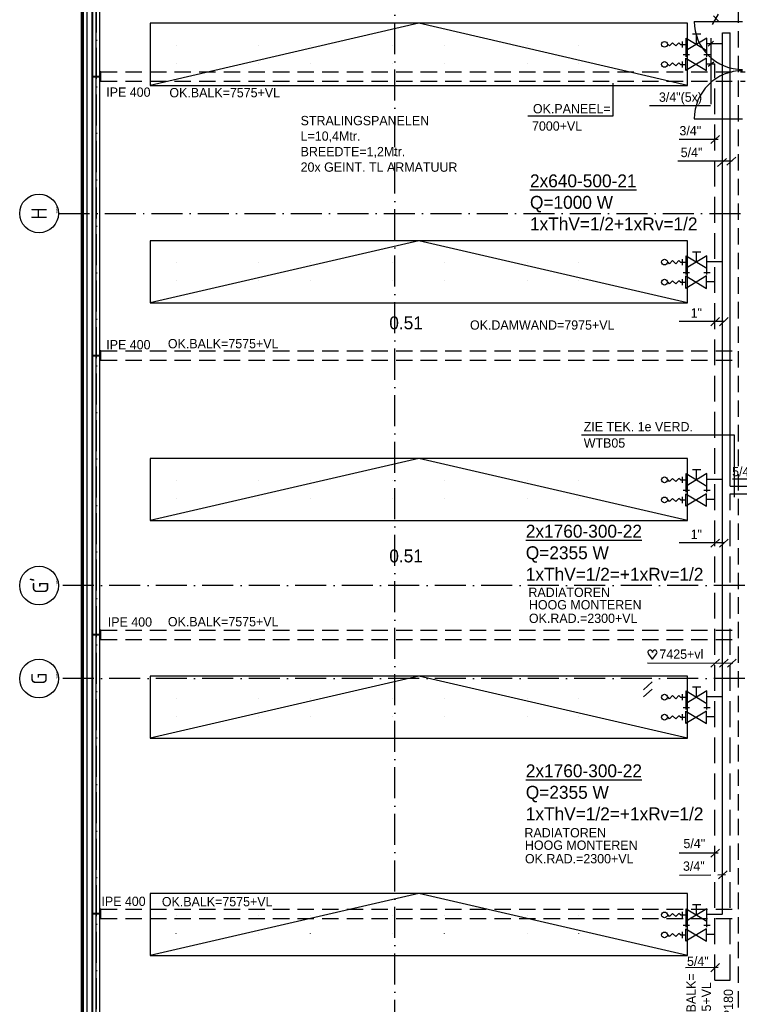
# Model space of a CAD drawing. Extents: x 25315 to 170951, y 867852 to 951952.
# Tile 29 of 119: x 53579 to 67510, y 913725 to 932777. Entities that reach past the tile are written whole.
import ezdxf
from ezdxf.enums import TextEntityAlignment as Align

# ---------------------------------------------------------------- set-up
doc = ezdxf.new("R2010")
doc.units = 0
doc.header["$LTSCALE"] = 100
for name, pattern in [('2322107', [2000, 1000, 1000]), ('2322108', [7, 5, -2]), ('DASHDOT', [9, 6, -1.5, 0, -1.5]), ('HIDDEN2', [4.7625, 3.175, -1.5875]), ('HIDDENINV', [3.75, 0, -1.25, 2.5])]:
    doc.linetypes.add(name, pattern=pattern)
doc.layers.get('0').update_dxf_attribs({"linetype": 'CONTINUOUS'})
for name, color, linetype in [('AL$7----_STRAMIEN', 1, 'DASHDOT'), ('ALN-----_BLOCKNAAM', 2, 'CONTINUOUS'), ('BOUW', 8, 'CONTINUOUS'), ('WI561---', 1, 'CONTINUOUS'), ('WL5233--', 4, 'CONTINUOUS'), ('WL561---', 4, 'CONTINUOUS'), ('WL561---_AANVOER', 4, 'CONTINUOUS'), ('WL561---_RETOUR', 4, 'CONTINUOUS'), ('WL570---', 3, 'CONTINUOUS'), ('WL570---_HARTLIJN', 7, 'CONTINUOUS'), ('WL570---_RETOUR', 3, 'CONTINUOUS')]:
    doc.layers.add(name, color=color, linetype=linetype)
doc.styles.add('BURO-018', font='BUROFONT.shx', dxfattribs={"height": 180})
doc.styles.add('BURO-025', font='BUROFONT.shx', dxfattribs={"height": 250})
doc.styles.get("Standard").update_dxf_attribs({"font": 'ISOCP'})

# ---------------------------------------------------------------- blocks, each defined once
blk = doc.blocks.new('INDUNIT')
at = {"color": 0, "linetype": 'CONTINUOUS'}
for p, q in [((-0.5, 1, 1), (-0.5, 1)), ((-0.5, 1, 1), (-0.5, 0, 1)), ((0.5, 1, 1), (-0.5, 1, 1)), ((0.5, 1), (-0.5, 1)), ((-0.5, 1), (-0.5, 0)), ((-0.5, 1), (0, 0)), ((0, 0), (0.5, 1)), ((0.5, 1, 1), (0.5, 1)), ((0.5, 0, 1), (0.5, 1, 1)), ((0.5, 0), (0.5, 1)), ((-0.5, 0, 1), (-0.5, 0)), ((-0.5, 0, 1), (0.5, 0, 1)), ((-0.5, 0), (0.5, 0)), ((0.5, 0, 1), (0.5, 0))]:
    blk.add_line(p, q, dxfattribs=at)
at = {"color": 0, "linetype": 'CONTINUOUS', "style": 'BURO-018', "flags": 1}
blk.add_attdef('CV_MATCODE', (0, 0), '', height=1.8, dxfattribs=at)
blk = doc.blocks.new('E001611600350$000')
at = {"color": 0, "linetype": 'HIDDENINV'}
for p, q in [((-8, -1.75), (-8, 1.75)), ((-8, 1.75), (8, 1.75)), ((8, 1.75), (8, -1.75)), ((8, -1.75), (-8, -1.75))]:
    blk.add_line(p, q, dxfattribs=at)
at = {"color": 0, "linetype": 'CONTINUOUS', "style": 'BURO-018'}
for tag, p in [('E_SGROEP', (4.5, 5)), ('E_SLET', (4.5, -3))]:
    blk.add_attdef(tag, text='', height=1.8, dxfattribs=at).set_placement(p, align=Align.MIDDLE)
blk = doc.blocks.new('1010')
at = {"layer": 'AL$7----_STRAMIEN', "color": 7, "linetype": 'CONTINUOUS'}
blk.add_circle((0, 750), 750, dxfattribs=at)
at = {"layer": 'ALN-----_BLOCKNAAM', "linetype": 'CONTINUOUS'}
blk.add_text('1010', height=100, dxfattribs=at).set_placement((0, 0))
blk = doc.blocks.new('LDV4123')
at = {"color": 0, "linetype": 'CONTINUOUS'}
for p, q in [((-0.25, -0.43), (-1.19, -2.06)), ((-1.56, -2.71), (-2.5, -4.33)), ((-5.44, -9.42), (-4.5, -7.79)), ((-6.75, -11.69), (-5.81, -10.07))]:
    blk.add_line(p, q, dxfattribs=at)
blk.add_lwpolyline([(-0.25, -0.43, 0, 1, 0), (-1.5, -2.6, 1, 1, 0)], format="xyseb", dxfattribs=at)
blk.add_circle((0, 0), 0.5, dxfattribs=at)
at = {"color": 0, "linetype": 'CONTINUOUS', "style": 'BURO-018'}
blk.add_attdef('LD_TEXT1', text='', height=1.8, dxfattribs=at).set_placement((-3.5, -6.06), align=Align.MIDDLE)
blk = doc.blocks.new('3048301')
at = {"color": 0, "linetype": 'CONTINUOUS'}
for p, q in [((-2.5, 1.5), (2.5, -1.5)), ((-2.5, -1.5), (-2.5, 1.5)), ((2.5, 1.5), (-2.5, -1.5)), ((2.5, -1.5), (2.5, 1.5))]:
    blk.add_line(p, q, dxfattribs=at)
at = {"color": 0, "linetype": 'CONTINUOUS', "style": 'BURO-018', "flags": 1}
blk.add_attdef('CV_MATCODE', (0, 0), '', height=1.8, dxfattribs=at)
blk = doc.blocks.new('3048301A')
at = {"color": 0, "linetype": 'CONTINUOUS'}
for p, q in [((-1, 2.5), (1, 2.5)), ((0, 0), (0, 2.5)), ((-2.5, 1.5), (2.5, -1.5)), ((-2.5, -3), (-2.5, 1.5)), ((2.5, 1.5), (-2.5, -1.5)), ((2.5, -3), (2.5, 1.5)), ((-3.25, -2.5), (-1.75, -2.5)), ((1.75, -2.5), (3.25, -2.5))]:
    blk.add_line(p, q, dxfattribs=at)
at = {"color": 0, "linetype": 'CONTINUOUS', "style": 'BURO-018', "flags": 1}
blk.add_attdef('CV_MATCODE', (0, 0), '', height=1.8, dxfattribs=at)
blk = doc.blocks.new('CVRINFO2')
at = {"color": 0, "linetype": 'CONTINUOUS', "style": 'BURO-025'}
for tag, p in [('CV_TEXT125', (0, 0)), ('CV_TEXT225', (0, -4.17)), ('CV_TEXT325', (0, -8.33)), ('CV_TEXT425', (0, -12.5))]:
    blk.add_attdef(tag, p, '', height=2.5, dxfattribs=at)
blk = doc.blocks.new('HART')
at = {"color": 1}
for q in [(-39.7, 52.4), (39.7, 52.4)]:
    blk.add_line((0, 0), q, dxfattribs=at)
for centre, start, end in [((-22.1, 65.7), 0, 217.18669), ((22.1, 65.7), 322.81331, 180)]:
    blk.add_arc(centre, 22.1, start, end, dxfattribs=at)

msp = doc.modelspace()

# ---------------------------------------------------------------- linework, layer by layer
at = {"layer": 'AL$7----_STRAMIEN', "color": 1}
for p, q in [((55063.6, 910027.3), (55063.6, 949018.6)), ((55063.6, 910027.3), (55063.6, 949018.6)), ((60838.6, 877205.8), (60838.6, 949020.5)), ((54329.2, 929027.5), (144123.6, 929027.5)), ((144123.6, 921827.5), (54329.2, 921827.5)), ((144123.6, 920027.5), (54329.2, 920027.5))]:
    msp.add_line(p, q, dxfattribs=at)
at = {"layer": 'BOUW'}
msp.add_line((54793.6, 946967.5), (54793.6, 912737.5), dxfattribs=at)
for points in [[(84222.6, 940718.7), (84363.6, 940718.7), (84363.6, 946967.5), (54768.6, 946967.5), (54768.6, 912737.5), (67303.6, 912741.7)], [(84222.6, 940758.7), (84323.6, 940758.7), (84323.6, 946927.5), (54808.6, 946927.5), (54808.6, 912777.6), (67303.6, 912781.7)], [(67423.6, 912557.5), (67423.6, 912853.5), (54884.6, 912853.5), (54884.6, 946872.5), (76443.6, 946872.5)], [(67523.6, 912557.5), (67523.6, 912953.5), (54984.6, 912953.5), (54984.6, 946772.5), (76443.6, 946772.5)], [(67523.6, 913028.5), (55059.6, 913028.5), (55059.6, 946710), (76443.6, 946710)], [(66638.4, 932744.7), (67572.4, 932744.7)], [(66638.4, 930859.7), (67572.4, 930859.7)]]:
    msp.add_lwpolyline(points, dxfattribs=at)
msp.add_lwpolyline([(67523.6, 912966), (54997.1, 912966), (54997.1, 946772.5), (76443.6, 946772.5), (76443.6, 946647.5), (55122.1, 946647.5), (55122.1, 913091), (67523.6, 913091)], close=True, dxfattribs=at)
for points in [[(55124.6, 931673.5, -0.4142136), (55139.6, 931658.5), (55139.6, 931586.5), (55149.1, 931586.5), (55149.1, 931766.5), (55139.6, 931766.5), (55139.6, 931694.5, -0.4142136), (55124.6, 931679.5), (55002.6, 931679.5, -0.4142136), (54987.6, 931694.5), (54987.6, 931766.5), (54978.1, 931766.5), (54978.1, 931586.5), (54987.6, 931586.5), (54987.6, 931658.5, -0.4142136), (55002.6, 931673.5)], [(55124.6, 926273.5, -0.4142136), (55139.6, 926258.5), (55139.6, 926186.5), (55149.1, 926186.5), (55149.1, 926366.5), (55139.6, 926366.5), (55139.6, 926294.5, -0.4142136), (55124.6, 926279.5), (55002.6, 926279.5, -0.4142136), (54987.6, 926294.5), (54987.6, 926366.5), (54978.1, 926366.5), (54978.1, 926186.5), (54987.6, 926186.5), (54987.6, 926258.5, -0.4142136), (55002.6, 926273.5)], [(55124.6, 920873.5, -0.4142136), (55139.6, 920858.5), (55139.6, 920786.5), (55149.1, 920786.5), (55149.1, 920966.5), (55139.6, 920966.5), (55139.6, 920894.5, -0.4142136), (55124.6, 920879.5), (55002.6, 920879.5, -0.4142136), (54987.6, 920894.5), (54987.6, 920966.5), (54978.1, 920966.5), (54978.1, 920786.5), (54987.6, 920786.5), (54987.6, 920858.5, -0.4142136), (55002.6, 920873.5)], [(55124.6, 915473.5, -0.4142136), (55139.6, 915458.5), (55139.6, 915386.5), (55149.1, 915386.5), (55149.1, 915566.5), (55139.6, 915566.5), (55139.6, 915494.5, -0.4142136), (55124.6, 915479.5), (55002.6, 915479.5, -0.4142136), (54987.6, 915494.5), (54987.6, 915566.5), (54978.1, 915566.5), (54978.1, 915386.5), (54987.6, 915386.5), (54987.6, 915458.5, -0.4142136), (55002.6, 915473.5)]]:
    msp.add_lwpolyline(points, format="xyb", close=True, dxfattribs=at)
for centre, start, end in [((67569, 932745.3), 180.03613, 270.20977), ((67569, 930859.1), 89.79023, 179.96387)]:
    msp.add_arc(centre, 930.6, start, end, dxfattribs=at)
at = {"layer": 'WL561---', "color": 1}
for p, q in [((66958.5, 932417.2), (66958.5, 931141.9)), ((66903.9, 932262.2), (67010.5, 932359.5)), ((66908.6, 931877.9), (67015.1, 931961.3)), ((65770.6, 931116.8), (66950.1, 931116.8)), ((66958.4, 930381.2), (67127, 930537.6)), ((66344.6, 930467.2), (67102.9, 930467.2)), ((66320.5, 930046.1), (67371.4, 930046.1)), ((67090.8, 929936.1), (67259.4, 930092.5)), ((67271.4, 929960.1), (67439.9, 930116.6)), ((66344.6, 926942.1), (67223, 926942.1)), ((66958.4, 926856.1), (67127, 927012.5)), ((67127, 926856.1), (67295.5, 927012.5)), ((67417.8, 924737.8), (64457.1, 924737.8)), ((67417.8, 923538.2), (67417.8, 924737.8)), ((67377.2, 923892.1), (67660.4, 923892.2)), ((66958.4, 922571.8), (67127, 922728.2)), ((67127, 922571.8), (67295.5, 922728.2)), ((66344.6, 922657.7), (67223, 922657.7)), ((65732.7, 920329.6), (67385.1, 920324.1)), ((66958.4, 920245.9), (67127, 920402.3)), ((67127, 920245.9), (67295.5, 920402.3)), ((67281.6, 920245.9), (67450.2, 920402.3)), ((65656.9, 919811.8), (65822.4, 919963.4)), ((65656.9, 919673.9), (65822.4, 919825.6)), ((66344.4, 916658.9), (67102.7, 916658.9)), ((66958.2, 916573), (67126.8, 916729.4)), ((66351.8, 916226.4), (66957.7, 916231.6)), ((67095.7, 916232.8), (67242.2, 916234.1)), ((67106, 916150.8), (67274.5, 916307.2)), ((66957.9, 914355.3), (67126.4, 914511.7)), ((66466.6, 914437.5), (67102.4, 914441.2))]:
    msp.add_line(p, q, dxfattribs=at)
at = {"layer": 'WL561---'}
for p, q in [((66160.2, 932269.7), (66130.4, 932299.5)), ((66160.2, 932269.7), (66219.7, 932329.2)), ((66279.5, 932269.5), (66219.7, 932329.2)), ((66279.5, 932269.5), (66339.2, 932329.2)), ((66369, 932299.5), (66339.2, 932329.2)), ((66411.2, 932239.9), (66411.2, 932357.7)), ((66160.2, 931881.5), (66130.4, 931911.2)), ((66160.2, 931881.5), (66219.7, 931941)), ((66279.5, 931881.3), (66219.7, 931941)), ((66279.5, 931881.3), (66339.2, 931941)), ((66369, 931911.2), (66339.2, 931941)), ((66411.2, 931851.7), (66411.2, 931969.4)), ((66160.2, 928055.6), (66130.4, 928085.4)), ((66160.2, 928055.6), (66219.7, 928115.1)), ((66279.5, 928055.4), (66219.7, 928115.1)), ((66279.5, 928055.4), (66339.2, 928115.1)), ((66369, 928085.4), (66339.2, 928115.1)), ((66411.2, 928025.8), (66411.2, 928143.5)), ((66160.2, 927667.4), (66130.4, 927697.1)), ((66160.2, 927667.4), (66219.7, 927726.9)), ((66279.5, 927667.2), (66219.7, 927726.9)), ((66279.5, 927667.2), (66339.2, 927726.9)), ((66369, 927697.1), (66339.2, 927726.9)), ((66411.2, 927637.5), (66411.2, 927755.3)), ((66160.2, 923842.5), (66130.4, 923872.2)), ((66160.2, 923842.5), (66219.7, 923902)), ((66279.5, 923842.2), (66219.7, 923902)), ((66279.5, 923842.2), (66339.2, 923902)), ((66369, 923872.2), (66339.2, 923902)), ((66411.2, 923812.6), (66411.2, 923930.4)), ((66160.2, 923454.2), (66130.4, 923484)), ((66160.2, 923454.2), (66219.7, 923513.8)), ((66279.5, 923454), (66219.7, 923513.8)), ((66279.5, 923454), (66339.2, 923513.8)), ((66369, 923484), (66339.2, 923513.8)), ((66411.2, 923424.4), (66411.2, 923542.2)), ((66160.2, 919637.8), (66130.4, 919667.5)), ((66160.2, 919637.8), (66219.7, 919697.3)), ((66279.5, 919637.6), (66219.7, 919697.3)), ((66279.5, 919637.6), (66339.2, 919697.3)), ((66369, 919667.5), (66339.2, 919697.3)), ((66411.2, 919607.9), (66411.2, 919725.7)), ((66160.2, 919249.6), (66130.4, 919279.3)), ((66160.2, 919249.6), (66219.7, 919309.1)), ((66279.5, 919249.3), (66219.7, 919309.1)), ((66279.5, 919249.3), (66339.2, 919309.1)), ((66369, 919279.3), (66339.2, 919309.1)), ((66411.2, 919219.7), (66411.2, 919337.5)), ((66160.2, 915424.3), (66130.4, 915454.1)), ((66160.2, 915424.3), (66219.7, 915483.9)), ((66279.5, 915424.1), (66219.7, 915483.9)), ((66279.5, 915424.1), (66339.2, 915483.9)), ((66369, 915454.1), (66339.2, 915483.9)), ((66411.2, 915394.5), (66411.2, 915512.3)), ((66160.2, 915036.1), (66219.7, 915095.7)), ((66279.5, 915035.9), (66219.7, 915095.7)), ((66279.5, 915035.9), (66339.2, 915095.7)), ((66369, 915065.9), (66339.2, 915095.7)), ((66411.2, 915006.3), (66411.2, 915124.1)), ((66160.2, 915036.1), (66130.4, 915065.9))]:
    msp.add_line(p, q, dxfattribs=at)
at = {"layer": 'WL561---', "color": 1}
for centre in [(66060.9, 932300.2), (66060.9, 931912), (66060.9, 928086.1), (66060.9, 927697.9), (66060.9, 923873), (66060.9, 923484.8), (66060.9, 919668.3), (66060.9, 919280.1), (66060.9, 915454.8), (66060.9, 915066.6)]:
    msp.add_circle(centre, 55.7, dxfattribs=at)
at = {"layer": 'WL561---_AANVOER', "linetype": '2322107'}
for p, q in [((67183.1, 915474.3), (67183.1, 932520.3)), ((67333.1, 923753.6), (67333.1, 932520.3)), ((66881.8, 932313.8), (67183.1, 932313.8)), ((66881.8, 928099.7), (67183.1, 928099.7)), ((66881.8, 923886.6), (67183.1, 923886.6)), ((67333.1, 923753.6), (67733.3, 923753.6)), ((66881.8, 919681.9), (67183.1, 919681.9)), ((66881.8, 915468.4), (67183.1, 915468.4))]:
    msp.add_line(p, q, dxfattribs=at)
at = {"layer": 'WL561---_AANVOER'}
msp.add_line((67183.1, 932520.3), (67333.1, 932520.3), dxfattribs=at)
at = {"layer": 'WL561---_RETOUR', "linetype": '2322108'}
for p, q in [((66117.3, 932299.5), (66130.4, 932299.5)), ((66369, 932299.5), (66476.2, 932299.5)), ((66117.3, 931911.2), (66130.4, 931911.2)), ((66369, 931911.2), (66476.2, 931911.2)), ((66872.6, 931924.4), (67037.4, 931924.4)), ((67037.4, 928147.8), (67037.4, 931924.4)), ((66117.3, 928085.4), (66130.4, 928085.4)), ((66369, 928085.4), (66476.2, 928085.4)), ((67037.4, 914188.7), (67037.4, 928033.7)), ((66117.3, 927697.1), (66130.4, 927697.1)), ((66369, 927697.1), (66476.2, 927697.1)), ((66872.6, 927710.3), (67037.4, 927710.3)), ((66117.3, 923872.2), (66130.4, 923872.2)), ((66369, 923872.2), (66476.2, 923872.2)), ((66117.3, 923484), (66130.4, 923484)), ((66369, 923484), (66476.2, 923484)), ((66872.6, 923497.1), (67037.4, 923497.1)), ((67333.1, 914188.7), (67333.1, 923603.6)), ((67333.1, 923603.6), (67737.6, 923603.6)), ((66117.3, 919667.5), (66130.4, 919667.5)), ((66369, 919667.5), (66476.2, 919667.5)), ((66117.3, 919279.3), (66130.4, 919279.3)), ((66369, 919279.3), (66476.2, 919279.3)), ((66872.6, 919292.5), (67037.4, 919292.5)), ((66117.3, 915454.1), (66130.4, 915454.1)), ((66369, 915454.1), (66476.2, 915454.1)), ((66872.6, 915079), (67037.4, 915079)), ((66117.3, 915065.9), (66130.4, 915065.9)), ((66369, 915065.9), (66476.2, 915065.9)), ((67037.4, 914188.7), (67333.1, 914188.7))]:
    msp.add_line(p, q, dxfattribs=at)
at = {"layer": 'WL570---', "color": 1}
for p, q in [((65069.8, 930914), (65069.8, 931546.7)), ((63417, 930914), (65069.8, 930914))]:
    msp.add_line(p, q, dxfattribs=at)
at = {"layer": 'WL570---_HARTLIJN', "color": 1, "linetype": 'CONTINUOUS'}
msp.add_line((67012.6, 932852.5), (67111.8, 932741), dxfattribs=at)
at = {"layer": 'WL570---_RETOUR', "color": 2, "linetype": 'HIDDEN2'}
for p, q in [((67492, 913186.8), (67492, 934082.7)), ((55149.1, 931766.5), (67623.6, 931766.5)), ((55149.1, 931586.5), (67623.6, 931586.5)), ((55149.1, 926366.5), (67492, 926366.5)), ((55149.1, 926186.5), (67492, 926186.5)), ((55149.1, 920966.5), (67492, 920966.5)), ((55149.1, 920786.5), (67492, 920786.5)), ((55149.1, 915566.5), (67492, 915566.5)), ((55149.1, 915386.5), (67492, 915386.5))]:
    msp.add_line(p, q, dxfattribs=at)

# ---------------------------------------------------------------- block references
at = {"layer": 'AL$7----_STRAMIEN'}
ref = msp.add_blockref('1010', (54329.2, 929027.5), dxfattribs=dict(at, xscale=0.5, yscale=0.5, zscale=0.5, rotation=90))
ref.add_attrib('STR-NAAM', 'H', dxfattribs={"color": 3, "linetype": 'CONTINUOUS', "height": 300, "rotation": 90}).set_placement((53954.2, 929027.5), align=Align.MIDDLE)
ref = msp.add_blockref('1010', (54329.2, 929027.5), dxfattribs=dict(at, xscale=0.5, yscale=0.5, zscale=0.5, rotation=90))
ref.add_attrib('STR-NAAM', 'H', dxfattribs={"color": 3, "linetype": 'CONTINUOUS', "height": 300, "rotation": 90}).set_placement((53954.2, 929027.5), align=Align.MIDDLE)
ref = msp.add_blockref('1010', (54329.2, 921827.5), dxfattribs=dict(at, xscale=0.5, yscale=0.5, zscale=0.5, rotation=90))
ref.add_attrib('STR-NAAM', "G'", dxfattribs={"color": 3, "linetype": 'CONTINUOUS', "height": 300, "rotation": 90}).set_placement((53954.2, 921827.5), align=Align.MIDDLE)
ref = msp.add_blockref('1010', (54329.2, 921827.5), dxfattribs=dict(at, xscale=0.5, yscale=0.5, zscale=0.5, rotation=90))
ref.add_attrib('STR-NAAM', "G'", dxfattribs={"color": 3, "linetype": 'CONTINUOUS', "height": 300, "rotation": 90}).set_placement((53954.2, 921827.5), align=Align.MIDDLE)
ref = msp.add_blockref('1010', (54329.2, 920027.5), dxfattribs=dict(at, xscale=0.5, yscale=0.5, zscale=0.5, rotation=90))
ref.add_attrib('STR-NAAM', 'G', dxfattribs={"color": 3, "linetype": 'CONTINUOUS', "height": 300, "rotation": 90}).set_placement((53954.2, 920027.5), align=Align.MIDDLE)
ref = msp.add_blockref('1010', (54329.2, 920027.5), dxfattribs=dict(at, xscale=0.5, yscale=0.5, zscale=0.5, rotation=90))
ref.add_attrib('STR-NAAM', 'G', dxfattribs={"color": 3, "linetype": 'CONTINUOUS', "height": 300, "rotation": 90}).set_placement((53954.2, 920027.5), align=Align.MIDDLE)
at = {"layer": 'WI561---'}
ref = msp.add_blockref('CVRINFO2', (63457.6, 929533.7, 120), dxfattribs=dict(at, xscale=100, yscale=100, zscale=100))
ref.add_attrib('CV_TEXT125', '%%u2x640-500-21', (63457.6, 929533.7, 120), dxfattribs={"layer": '0', "color": 2, "linetype": 'CONTINUOUS', "height": 250, "style": 'BURO-025'})
ref.add_attrib('CV_TEXT225', 'Q=1000 W', (63457.6, 929117.1, 120), dxfattribs={"layer": '0', "color": 2, "linetype": 'CONTINUOUS', "height": 250, "style": 'BURO-025'})
ref.add_attrib('CV_TEXT325', '1xThV=1/2+1xRv=1/2', (63457.6, 928700.4, 120), dxfattribs={"layer": '0', "color": 2, "linetype": 'CONTINUOUS', "height": 250, "style": 'BURO-025'})
ref = msp.add_blockref('CVRINFO2', (63376.9, 922753.9), dxfattribs=dict(at, xscale=100, yscale=100, zscale=100))
ref.add_attrib('CV_TEXT125', '%%u2x1760-300-22', (63376.9, 922753.9), dxfattribs={"layer": '0', "color": 2, "linetype": 'CONTINUOUS', "height": 250, "style": 'BURO-025'})
ref.add_attrib('CV_TEXT225', 'Q=2355 W', (63376.9, 922337.2), dxfattribs={"layer": '0', "color": 2, "linetype": 'CONTINUOUS', "height": 250, "style": 'BURO-025'})
ref.add_attrib('CV_TEXT325', '1xThV=1/2=+1xRv=1/2', (63376.9, 921920.6), dxfattribs={"layer": '0', "color": 2, "linetype": 'CONTINUOUS', "height": 250, "style": 'BURO-025'})
ref = msp.add_blockref('CVRINFO2', (63376.9, 918118.2), dxfattribs=dict(at, xscale=100, yscale=100, zscale=100))
ref.add_attrib('CV_TEXT125', '%%u2x1760-300-22', (63376.9, 918118.2), dxfattribs={"layer": '0', "color": 2, "linetype": 'CONTINUOUS', "height": 250, "style": 'BURO-025'})
ref.add_attrib('CV_TEXT225', 'Q=2355 W', (63376.9, 917701.5), dxfattribs={"layer": '0', "color": 2, "linetype": 'CONTINUOUS', "height": 250, "style": 'BURO-025'})
ref.add_attrib('CV_TEXT325', '1xThV=1/2=+1xRv=1/2', (63376.9, 917284.9), dxfattribs={"layer": '0', "color": 2, "linetype": 'CONTINUOUS', "height": 250, "style": 'BURO-025'})
at = {"layer": 'WL5233--', "color": 2}
ref = msp.add_blockref('LDV4123', (67811.4, 934105.4), dxfattribs=dict(at, xscale=121.5, yscale=121.5, zscale=121.5))
ref.add_attrib('LD_TEXT1', 'o', dxfattribs={"layer": '0', "color": 1, "linetype": 'CONTINUOUS', "height": 145.8, "style": 'BURO-018'}).set_placement((67386.2, 933368.9), align=Align.MIDDLE)
at = {"layer": 'WL561---', "color": 3, "xscale": 10400, "yscale": 1200, "zscale": 1200, "rotation": 180}
for p in [(61305.9, 932706.6), (61305.9, 928496.6), (61305.9, 924286.6), (61305.9, 920076.6), (61305.9, 915866.6)]:
    msp.add_blockref('INDUNIT', p, dxfattribs=at)
at = {"layer": 'WL561---', "color": 8, "xscale": 100, "yscale": 100, "zscale": 100}
for p in [(57405.9, 932106.6), (60005.9, 932106.6), (62605.9, 932106.6), (65205.9, 932106.6), (57405.9, 927896.6), (60005.9, 927896.6), (62605.9, 927896.6), (65205.9, 927896.6), (57405.9, 923686.6), (60005.9, 923686.6), (62605.9, 923686.6), (65205.9, 923686.6), (57405.9, 919476.6), (60005.9, 919476.6), (62605.9, 919476.6), (65205.9, 919476.6), (57405.9, 915266.6), (60005.9, 915266.6), (62605.9, 915266.6), (65205.9, 915266.6)]:
    msp.add_blockref('E001611600350$000', p, dxfattribs=at)
at = {"layer": 'WL561---_AANVOER', "color": 2, "xscale": 80, "yscale": 80, "zscale": 80, "rotation": 9.211031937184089e-10}
for p in [(66684.1, 932300.2), (66684.1, 928086.1), (66684.1, 923872.9), (66684.1, 919668.2), (66684.1, 915454.8)]:
    msp.add_blockref('3048301A', p, dxfattribs=at)
at = {"layer": 'WL561---_RETOUR', "color": 2, "xscale": 80, "yscale": 80, "zscale": 80, "rotation": 2.41326958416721e-10}
for p in [(66676.8, 931911.9), (66676.8, 927697.8), (66676.8, 923484.6), (66676.8, 919280), (66676.8, 915066.5)]:
    msp.add_blockref('3048301', p, dxfattribs=at)
at = {"layer": 'WL570---', "color": 1, "xscale": 2, "yscale": 2, "zscale": 2}
msp.add_blockref('HART', (65828.4, 920403.6), dxfattribs=at)

# ---------------------------------------------------------------- texts
at = {"layer": 'BOUW', "color": 1, "style": 'BURO-018'}
for s, p in [('IPE 400', (55255.3, 931284.9)), ('OK.BALK=7575+VL', (56477.7, 931275)), ('OK.DAMWAND=7975+VL', (62296.6, 926778.7)), ('IPE 400', (55255.3, 926398.7)), ('OK.BALK=7575+VL', (56448.2, 926418.4)), ('IPE 400', (55284.8, 921033.2)), ('OK.BALK=7575+VL', (56448.2, 921038.1)), ('IPE 400', (55161.1, 915627.8)), ('OK.BALK=7575+VL', (56331.8, 915621.2))]:
    msp.add_text(s, height=180, dxfattribs=at).set_placement(p)
at = {"layer": 'BOUW', "style": 'BURO-025'}
for p in [(60734.1, 926785.6), (60734.1, 922275.4)]:
    msp.add_text('0.51', height=250, dxfattribs=at).set_placement(p)
at = {"layer": 'BOUW', "color": 1, "style": 'BURO-018'}
for s, p in [('OK.BALK=', (66667.2, 913153.8)), ('7795+VL', (66962.2, 913183.3)), ('UNP180', (67387.7, 913109.7))]:
    msp.add_text(s, height=180, rotation=90, dxfattribs=at).set_placement(p)
at = {"layer": 'WL561---', "color": 1, "style": 'BURO-018'}
for s, p in [('3/4"(5x)', (65953.9, 931188.4)), ('STRALINGSPANELEN', (59017.4, 930734.5)), ('3/4"', (66351.1, 930538.7)), ('L=10,4Mtr.', (59017.4, 930434.5)), ('BREEDTE=1,2Mtr.', (59017.4, 930134.5)), ('5/4"', (66375.1, 930117.6)), ('20x GEINT. TL ARMATUUR', (59017.4, 929834.5)), ('1"', (66567.7, 927013.6)), ('ZIE TEK. 1e VERD.', (64498.5, 924812.3)), ('WTB05', (64498.5, 924495.8)), ('5/4"', (67370.5, 923942.3)), ('1"', (66567.7, 922729.3)), ('RADIATOREN', (63427.8, 921606.8)), ('HOOG MONTEREN', (63437.1, 921365.6)), ('OK.RAD.=2300+VL', (63437.1, 921104)), ('RADIATOREN', (63351.1, 916954.8)), ('HOOG MONTEREN', (63360.4, 916713.6)), ('5/4"', (66428.7, 916746.6)), ('OK.RAD.=2300+VL', (63360.4, 916452)), ('3/4"', (66419.9, 916308.5)), ('5/4"', (66497.4, 914467.6))]:
    msp.add_text(s, height=180, dxfattribs=at).set_placement(p)
at = {"layer": 'WL570---', "color": 1, "style": 'BURO-018'}
for s, p in [('OK.PANEEL=', (63514.6, 930964.3)), ('7000+VL', (63497, 930629.1)), ('7425+vl', (65963.5, 920410.3))]:
    msp.add_text(s, height=180, dxfattribs=at).set_placement(p)

doc.saveas('drawing.dxf')
